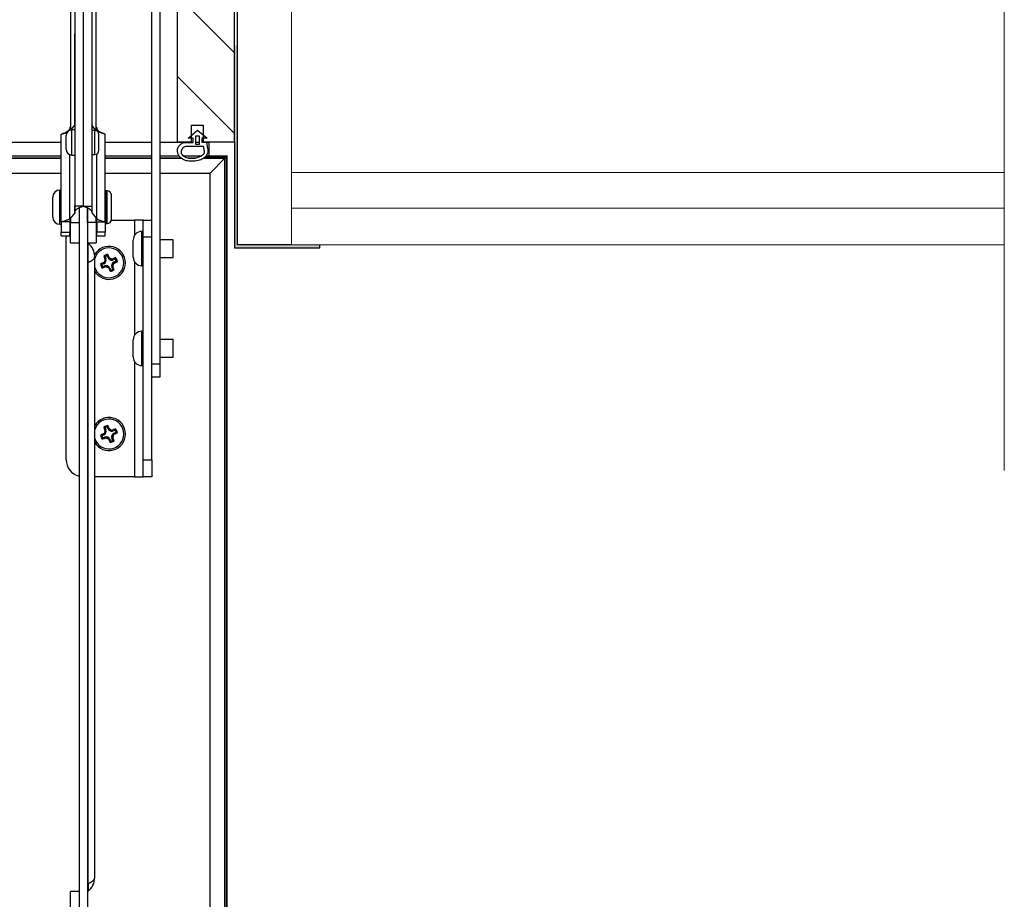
# Model space of a CAD drawing. Header units: inches. Extents: x 53216 to 117387, y -66787 to -22834.
# Tile 152 of 256: x 60652 to 60686, y -30110 to -30080. Entities that reach past the tile are written whole.
import ezdxf
from ezdxf.lldxf.tags import DXFTag

# ---------------------------------------------------------------- set-up
doc = ezdxf.new("R2010")
doc.units = ezdxf.units.IN
doc.header["$MEASUREMENT"] = 0
doc.layers.get('0').update_dxf_attribs({"lineweight": 0})
doc.layers.add('FAKRO LOFT LADDERS', color=7, linetype='Continuous')
doc.layers.add('p--płyta GK', color=2, linetype='Continuous', lineweight=0)
tags = doc.linetypes.add('HIDDEN2', pattern=[4.7625, 3.175, -1.5875]).pattern_tags.tags
tags[6:7] = [DXFTag(74, 4), DXFTag(75, 0), DXFTag(340, '0'), DXFTag(46, 0.0), DXFTag(50, 0.0), DXFTag(44, 0.0), DXFTag(45, 0.0)]
tags[4:5] = [DXFTag(74, 4), DXFTag(75, 0), DXFTag(340, '0'), DXFTag(46, 0.0), DXFTag(50, 0.0), DXFTag(44, 0.0), DXFTag(45, 0.0)]

msp = doc.modelspace()

# ---------------------------------------------------------------- hatches: boundary and pattern name
at = {"layer": 'FAKRO LOFT LADDERS', "linetype": 'Continuous'}
h = msp.add_hatch(dxfattribs=at)
h.set_pattern_fill('LINE', scale=0.629921, angle=135, style=0, pattern_type=2)
h.set_pattern_definition([(135, (60511.1531, -30413.3558), (-1.414214, -1.414214), [])])
h.paths.add_polyline_path([(60657.402, -30069.906), (60657.402, -30083.906), (60657.902, -30083.906), (60657.902, -30083.306), (60658.302, -30083.306), (60658.302, -30083.906), (60659.402, -30083.906), (60659.402, -30069.906)])
msp.add_hatch(color=252, dxfattribs=at).paths.add_polyline_path([(60659.502, -30087.506), (60659.502, -30080.506), (60659.402, -30080.506), (60659.402, -30083.906), (60659.402, -30087.606), (60662.402, -30087.606), (60662.402, -30087.506), (60660.402, -30087.506)])

# ---------------------------------------------------------------- linework, layer by layer
at = {"linetype": 'HIDDEN2'}
msp.add_line((60686.402, -30038.985), (60686.402, -30095.411), dxfattribs=at)
at = {"linetype": 'Continuous'}
for p, q in [((60661.402, -30050.506), (60661.402, -30087.506)), ((60661.402, -30087.506), (60686.402, -30087.506))]:
    msp.add_line(p, q, dxfattribs=at)
at = {"layer": 'FAKRO LOFT LADDERS', "color": 7, "linetype": 'Continuous'}
for p, q in [((60657.402, -30083.906), (60657.402, -30062.906)), ((60659.402, -30083.906), (60659.402, -30062.906)), ((60656.502, -30090.652), (60656.502, -30076.206)), ((60656.802, -30091.676), (60656.802, -30076.925)), ((60659.502, -30077.506), (60659.502, -30087.506)), ((60653.652, -30077.758), (60653.652, -30083.481)), ((60654.552, -30083.498), (60654.552, -30077.776)), ((60653.802, -30078.426), (60653.802, -30086.149)), ((60654.102, -30078.426), (60654.102, -30086.149)), ((60654.102, -30078.426), (60654.102, -30086.149)), ((60654.402, -30078.426), (60654.402, -30086.149)), ((60653.632, -30083.389), (60653.652, -30083.365)), ((60653.632, -30083.389), (60653.632, -30083.487)), ((60653.663, -30083.479), (60653.802, -30083.306)), ((60653.802, -30083.285), (60653.802, -30083.306)), ((60653.802, -30083.306), (60653.802, -30083.475)), ((60654.402, -30083.285), (60654.402, -30083.306)), ((60654.558, -30083.501), (60654.402, -30083.306)), ((60654.402, -30083.306), (60654.402, -30083.49)), ((60654.572, -30083.389), (60654.552, -30083.365)), ((60654.572, -30083.389), (60654.572, -30083.507)), ((60657.902, -30083.306), (60658.302, -30083.306)), ((60657.902, -30083.906), (60657.902, -30083.306)), ((60658.302, -30083.306), (60658.302, -30083.906)), ((60653.332, -30086.702), (60653.332, -30083.624)), ((60653.502, -30084.155), (60653.502, -30083.675)), ((60653.702, -30084.355), (60653.702, -30083.475)), ((60653.802, -30083.475), (60653.702, -30083.475)), ((60654.502, -30083.49), (60654.402, -30083.49)), ((60654.502, -30084.34), (60654.502, -30083.49)), ((60654.652, -30084.19), (60654.652, -30083.64)), ((60654.872, -30086.702), (60654.872, -30083.624)), ((60657.776, -30083.76), (60658.109, -30083.481)), ((60657.952, -30083.76), (60657.776, -30083.76)), ((60657.952, -30083.91), (60657.952, -30083.76)), ((60658.049, -30083.981), (60658.049, -30083.681)), ((60658.049, -30083.681), (60658.169, -30083.681)), ((60658.109, -30083.481), (60658.441, -30083.76)), ((60658.169, -30083.681), (60658.169, -30083.981)), ((60658.441, -30083.76), (60658.265, -30083.76)), ((60658.265, -30083.76), (60658.265, -30083.908)), ((60597.472, -30083.906), (60653.332, -30083.906)), ((60653.332, -30083.91), (60597.472, -30083.91)), ((60654.872, -30083.906), (60656.502, -30083.906)), ((60656.502, -30083.91), (60654.872, -30083.91)), ((60656.802, -30083.906), (60657.402, -30083.906)), ((60657.654, -30083.91), (60656.802, -30083.91)), ((60657.902, -30083.906), (60657.402, -30083.906)), ((60657.654, -30083.91), (60657.952, -30083.91)), ((60657.713, -30084.046), (60658.308, -30084.046)), ((60657.902, -30083.906), (60657.952, -30083.906)), ((60658.049, -30083.906), (60658.169, -30083.906)), ((60658.169, -30083.91), (60658.049, -30083.91)), ((60658.169, -30083.981), (60658.049, -30083.981)), ((60658.265, -30083.906), (60658.302, -30083.906)), ((60658.265, -30083.908), (60658.42, -30083.908)), ((60659.402, -30083.906), (60658.302, -30083.906)), ((60658.502, -30083.91), (60658.42, -30083.91)), ((60658.502, -30083.91), (60658.502, -30083.906)), ((60658.502, -30083.91), (60658.502, -30084.385)), ((60659.402, -30083.906), (60659.402, -30087.606)), ((60597.472, -30084.385), (60653.332, -30084.385)), ((60653.332, -30084.466), (60597.472, -30084.466)), ((60597.472, -30084.466), (60653.332, -30084.466)), ((60653.632, -30086.595), (60653.632, -30084.342)), ((60653.702, -30084.355), (60653.802, -30084.355)), ((60653.802, -30084.355), (60653.802, -30086.384)), ((60654.402, -30084.34), (60654.402, -30086.384)), ((60654.402, -30084.34), (60654.502, -30084.34)), ((60654.572, -30086.595), (60654.572, -30084.323)), ((60654.872, -30084.385), (60656.502, -30084.385)), ((60656.502, -30084.466), (60654.872, -30084.466)), ((60654.872, -30084.466), (60656.502, -30084.466)), ((60656.802, -30084.385), (60657.466, -30084.385)), ((60657.542, -30084.466), (60656.802, -30084.466)), ((60656.802, -30084.466), (60657.542, -30084.466)), ((60657.606, -30084.385), (60658.251, -30084.385)), ((60658.02, -30084.466), (60657.791, -30084.466)), ((60657.791, -30084.466), (60658.02, -30084.466)), ((60659.071, -30084.466), (60658.318, -30084.466)), ((60658.318, -30084.466), (60659.071, -30084.466)), ((60658.394, -30084.401), (60659.136, -30084.401)), ((60658.407, -30084.385), (60659.152, -30084.385)), ((60659.071, -30084.466), (60658.552, -30084.985)), ((60659.152, -30084.385), (60659.071, -30084.466)), ((60659.071, -30084.466), (60659.136, -30084.401)), ((60659.071, -30202.205), (60659.071, -30084.466)), ((60659.071, -30084.466), (60659.071, -30202.205)), ((60659.152, -30084.385), (60659.136, -30084.401)), ((60659.136, -30202.27), (60659.136, -30084.401)), ((60659.152, -30202.285), (60659.152, -30084.385)), ((60597.472, -30084.985), (60653.332, -30084.985)), ((60654.872, -30084.985), (60656.502, -30084.985)), ((60656.802, -30084.985), (60658.552, -30084.985)), ((60658.552, -30201.685), (60658.552, -30084.985)), ((60653.032, -30086.534), (60653.032, -30085.834)), ((60653.282, -30086.784), (60653.282, -30085.584)), ((60653.332, -30085.584), (60653.282, -30085.584)), ((60654.892, -30085.784), (60654.872, -30085.784)), ((60654.892, -30086.759), (60654.892, -30085.609)), ((60654.942, -30085.609), (60654.892, -30085.609)), ((60654.942, -30086.759), (60654.942, -30085.609)), ((60655.092, -30086.609), (60655.092, -30085.759)), ((60654.102, -30086.149), (60653.802, -30086.149)), ((60653.952, -30086.203), (60653.952, -30112.131)), ((60653.952, -30086.203), (60653.952, -30086.717)), ((60654.102, -30086.149), (60654.402, -30086.149)), ((60654.252, -30086.203), (60654.252, -30112.131)), ((60654.252, -30086.717), (60654.252, -30086.203)), ((60653.802, -30086.384), (60653.632, -30086.595)), ((60654.402, -30086.384), (60654.572, -30086.595)), ((60653.282, -30086.784), (60653.332, -30086.784)), ((60653.332, -30086.702), (60653.332, -30087.061)), ((60653.632, -30086.702), (60653.332, -30086.702)), ((60653.632, -30086.702), (60653.632, -30087.061)), ((60653.641, -30086.584), (60653.652, -30086.584)), ((60653.652, -30086.57), (60653.652, -30086.717)), ((60653.652, -30087.434), (60653.652, -30086.717)), ((60653.652, -30086.717), (60653.952, -30086.717)), ((60654.552, -30086.717), (60654.252, -30086.717)), ((60654.552, -30086.717), (60654.552, -30086.57)), ((60654.552, -30086.584), (60654.563, -30086.584)), ((60654.552, -30086.635), (60654.572, -30086.635)), ((60654.552, -30086.717), (60654.552, -30087.434)), ((60654.572, -30086.702), (60654.572, -30087.061)), ((60654.572, -30086.702), (60654.872, -30086.702)), ((60654.872, -30086.584), (60654.892, -30086.584)), ((60654.872, -30086.635), (60654.892, -30086.635)), ((60654.872, -30086.702), (60654.872, -30087.061)), ((60654.892, -30086.759), (60654.942, -30086.759)), ((60655.09, -30086.635), (60655.902, -30086.635)), ((60656.202, -30086.635), (60655.902, -30086.635)), ((60655.902, -30086.635), (60655.902, -30087.17)), ((60656.202, -30086.635), (60656.502, -30086.635)), ((60656.202, -30087.235), (60656.202, -30086.635)), ((60653.332, -30087.184), (60653.332, -30087.061)), ((60653.332, -30087.061), (60653.632, -30087.061)), ((60653.332, -30087.184), (60653.632, -30087.184)), ((60653.502, -30095.035), (60653.502, -30087.235)), ((60653.632, -30087.184), (60653.632, -30087.061)), ((60654.572, -30087.184), (60654.572, -30087.061)), ((60654.872, -30087.061), (60654.572, -30087.061)), ((60654.572, -30087.184), (60654.872, -30087.184)), ((60654.872, -30087.184), (60654.872, -30087.061)), ((60656.152, -30088.235), (60656.152, -30087.035)), ((60656.202, -30087.035), (60656.152, -30087.035)), ((60656.202, -30095.035), (60656.202, -30087.235)), ((60656.502, -30087.235), (60656.202, -30087.235)), ((60653.652, -30087.434), (60653.952, -30087.434)), ((60654.252, -30087.434), (60654.552, -30087.434)), ((60654.271, -30088.115), (60654.271, -30087.441)), ((60655.852, -30087.935), (60655.852, -30087.335)), ((60657.252, -30087.325), (60656.802, -30087.325)), ((60657.252, -30087.945), (60657.252, -30087.325)), ((60661.402, -30087.506), (60659.502, -30087.506)), ((60662.402, -30087.606), (60662.402, -30087.506)), ((60654.502, -30109.687), (60654.502, -30087.914)), ((60654.866, -30087.913), (60654.896, -30087.984)), ((60654.97, -30087.954), (60654.94, -30087.883)), ((60654.97, -30087.954), (60655.006, -30087.938)), ((60659.402, -30087.606), (60662.402, -30087.606)), ((60654.271, -30109.889), (60654.271, -30088.115)), ((60654.82, -30088.167), (60654.749, -30088.197)), ((60654.78, -30088.271), (60654.851, -30088.241)), ((60654.82, -30088.167), (60654.805, -30088.131)), ((60654.851, -30088.241), (60654.866, -30088.278)), ((60654.896, -30087.984), (60654.859, -30088)), ((60655.108, -30088.286), (60655.144, -30088.271)), ((60655.137, -30088.357), (60655.108, -30088.286)), ((60655.153, -30088.029), (60655.138, -30087.993)), ((60655.224, -30088), (60655.153, -30088.029)), ((60655.183, -30088.103), (60655.255, -30088.074)), ((60655.183, -30088.103), (60655.199, -30088.14)), ((60655.902, -30088.101), (60655.902, -30090.67)), ((60656.152, -30088.235), (60656.202, -30088.235)), ((60656.802, -30087.945), (60657.252, -30087.945)), ((60655.034, -30088.317), (60654.997, -30088.332)), ((60655.034, -30088.317), (60655.063, -30088.388)), ((60656.152, -30091.735), (60656.152, -30090.535)), ((60656.202, -30090.535), (60656.152, -30090.535)), ((60656.502, -30095.035), (60656.502, -30090.652)), ((60655.852, -30091.435), (60655.852, -30090.835)), ((60657.252, -30090.825), (60656.802, -30090.825)), ((60657.252, -30091.445), (60657.252, -30090.825)), ((60655.902, -30091.601), (60655.902, -30095.635)), ((60656.152, -30091.735), (60656.202, -30091.735)), ((60656.502, -30091.676), (60656.802, -30091.676)), ((60656.802, -30091.445), (60657.252, -30091.445)), ((60656.802, -30092.135), (60656.802, -30091.676)), ((60656.502, -30092.135), (60656.802, -30092.135)), ((60654.82, -30094.167), (60654.805, -30094.131)), ((60654.896, -30093.984), (60654.859, -30094)), ((60654.866, -30093.913), (60654.896, -30093.984)), ((60654.97, -30093.954), (60654.94, -30093.883)), ((60654.97, -30093.954), (60655.006, -30093.938)), ((60655.153, -30094.029), (60655.138, -30093.993)), ((60655.224, -30094), (60655.153, -30094.029)), ((60655.183, -30094.103), (60655.255, -30094.074)), ((60655.183, -30094.103), (60655.199, -30094.14)), ((60654.82, -30094.167), (60654.749, -30094.197)), ((60654.78, -30094.271), (60654.851, -30094.241)), ((60654.851, -30094.241), (60654.866, -30094.278)), ((60655.034, -30094.317), (60654.997, -30094.332)), ((60655.034, -30094.317), (60655.063, -30094.388)), ((60655.108, -30094.286), (60655.144, -30094.271)), ((60655.137, -30094.357), (60655.108, -30094.286)), ((60656.202, -30095.035), (60656.502, -30095.035)), ((60656.202, -30095.635), (60656.202, -30095.035)), ((60656.502, -30095.035), (60656.502, -30095.635)), ((60655.902, -30095.635), (60654.502, -30095.635)), ((60655.902, -30095.635), (60656.202, -30095.635)), ((60656.502, -30095.635), (60656.202, -30095.635)), ((60654.271, -30109.889), (60654.271, -30110.16)), ((60653.652, -30112.177), (60653.652, -30110.167)), ((60653.952, -30110.167), (60653.652, -30110.167))]:
    msp.add_line(p, q, dxfattribs=at)
for centre, radius, start, end in [((17019.541, -30079.113), 43634.261, 359.994494, 359.9986904), ((106378.175, -30079.004), 45723.773, 180.0013863, 180.0053909), ((60825.289, -30083.653), 171.657, 179.91202, 179.91219), ((60490.759, -30083.646), 163.813, 0.08968, 0.08986), ((60653.702, -30083.675), 0.2, 90, 180), ((60654.502, -30083.64), 0.15, 0, 90), ((60653.702, -30084.155), 0.2, 180, 270), ((60654.502, -30084.19), 0.15, 270, 0), ((60653.282, -30085.834), 0.25, 90, 180), ((60654.942, -30085.759), 0.15, 0, 90), ((60489.989, -30086.127), 163.813, 359.91014, 359.99231), ((60826.059, -30086.12), 171.657, 180.00956, 180.08798), ((60653.282, -30086.534), 0.25, 180, 270), ((60825.289, -30086.73), 171.657, 179.95477, 179.99044), ((60654.102, -30087.235), 0.6, 138.5904, 141.5668), ((60490.759, -30086.724), 163.813, 0.00769, 0.04506), ((60654.942, -30086.609), 0.15, 270, 0), ((60654.102, -30087.235), 0.6, 175.0846, 180), ((60656.152, -30087.335), 0.3, 90, 180), ((60654.302, -30087.401), 0.05, 221.0406, 232.0201), ((60653.902, -30087.914), 0.6, 0, 52.0201), ((60655.002, -30088.135), 0.58, 0, 150.2627), ((60655.002, -30088.135), 0.524, 0, 162.4635), ((60655.002, -30088.135), 0.298, 97.3029, 127.7425), ((60666.206, -30083.41), 12.24, 201.5192, 202.0233), ((60654.593, -30088.754), 0.884, 72.0036, 75.1914), ((60655.002, -30088.135), 0.26, 103.6614, 121.384), ((60655.728, -30088.283), 0.884, 149.854, 153.0418), ((60643.742, -30092.725), 12.24, 23.0221, 23.5261), ((60655.1, -30087.899), 0.101, 203.0183, 228.3318), ((60656.152, -30087.935), 0.3, 180, 270), ((60655.002, -30088.135), 0.58, 210.4503, 0), ((60655.002, -30088.135), 0.524, 197.5365, 0), ((60659.593, -30099.398), 12.243, 113.0213, 113.5259), ((60655.002, -30088.135), 0.298, 187.2659, 217.7055), ((60655.15, -30087.409), 0.884, 239.8355, 243.0211), ((60655.002, -30088.135), 0.26, 193.62, 211.3425), ((60655.62, -30088.544), 0.884, 161.9829, 165.1729), ((60650.277, -30076.932), 12.239, 291.5191, 292.0243), ((60654.765, -30088.037), 0.101, 293.0177, 318.2727), ((60654.767, -30088.038), 0.14, 292.5227, 22.5227), ((60655.002, -30088.135), 0.164, 145.784, 169.2022), ((60654.767, -30088.038), 0.1, 318.0794, 356.9069), ((60654.904, -30088.37), 0.14, 22.5227, 112.5227), ((60654.765, -30088.038), 0.102, 356.7492, 21.9914), ((60654.904, -30088.372), 0.102, 87.025, 111.9968), ((60655.002, -30088.135), 0.164, 235.6175, 259.3687), ((60654.904, -30088.37), 0.1, 47.7961, 87.1901), ((60655.099, -30087.9), 0.14, 202.5227, 292.5227), ((60655.002, -30088.135), 0.164, 55.8431, 79.2613), ((60655.099, -30087.9), 0.1, 228.1385, 266.966), ((60655.099, -30087.898), 0.102, 266.8073, 291.993), ((60655.237, -30088.233), 0.14, 112.5227, 202.5227), ((60655.002, -30088.135), 0.164, 325.6767, 349.4278), ((60655.237, -30088.233), 0.1, 137.8552, 177.2493), ((60655.239, -30088.233), 0.102, 177.0832, 201.9984), ((60659.728, -30099.342), 12.243, 111.5194, 112.024), ((60643.796, -30092.862), 12.242, 21.5193, 22.025), ((60655.238, -30088.233), 0.101, 113.0175, 138.0514), ((60650.412, -30076.876), 12.239, 293.0211, 293.5263), ((60654.383, -30087.727), 0.884, 342.0243, 345.2098), ((60655.002, -30088.135), 0.26, 13.7028, 31.4254), ((60655.002, -30088.135), 0.298, 7.3399, 37.7794), ((60654.854, -30088.861), 0.884, 59.8724, 63.0625), ((60654.904, -30088.372), 0.101, 23.0169, 47.9922), ((60666.264, -30083.545), 12.242, 203.0204, 203.5261), ((60655.002, -30088.135), 0.298, 277.3029, 307.7425), ((60654.275, -30087.987), 0.884, 329.854, 333.0418), ((60655.002, -30088.135), 0.26, 283.6614, 301.384), ((60655.41, -30087.517), 0.884, 252.0036, 255.1914), ((60656.152, -30090.835), 0.3, 90, 180), ((60656.152, -30091.435), 0.3, 180, 270), ((60655.002, -30094.135), 0.58, 0, 149.5497), ((60655.002, -30094.135), 0.524, 0, 162.4635), ((60655.002, -30094.135), 0.58, 210.4503, 0), ((60655.002, -30094.135), 0.524, 197.5365, 0), ((60659.593, -30105.398), 12.243, 113.0213, 113.5259), ((60654.765, -30094.037), 0.101, 293.0177, 318.2727), ((60655.002, -30094.135), 0.298, 97.3029, 127.7425), ((60666.206, -30089.41), 12.24, 201.5192, 202.0233), ((60654.593, -30094.754), 0.884, 72.0036, 75.1914), ((60654.767, -30094.038), 0.14, 292.5227, 22.5227), ((60655.002, -30094.135), 0.164, 145.784, 169.2022), ((60654.767, -30094.038), 0.1, 318.0794, 356.9069), ((60654.765, -30094.038), 0.102, 356.7492, 21.9914), ((60655.002, -30094.135), 0.26, 103.6614, 121.384), ((60655.728, -30094.283), 0.884, 149.854, 153.0418), ((60643.742, -30098.725), 12.24, 23.0221, 23.5261), ((60655.099, -30093.9), 0.14, 202.5227, 292.5227), ((60655.1, -30093.899), 0.101, 203.0183, 228.3318), ((60655.002, -30094.135), 0.164, 55.8431, 79.2613), ((60655.099, -30093.9), 0.1, 228.1385, 266.966), ((60655.099, -30093.898), 0.102, 266.8073, 291.993), ((60655.237, -30094.233), 0.14, 112.5227, 202.5227), ((60659.728, -30105.342), 12.243, 111.5194, 112.024), ((60655.238, -30094.233), 0.101, 113.0175, 138.0514), ((60650.412, -30082.876), 12.239, 293.0211, 293.5263), ((60654.383, -30093.727), 0.884, 342.0243, 345.2098), ((60655.002, -30094.135), 0.26, 13.7028, 31.4254), ((60655.002, -30094.135), 0.298, 7.3399, 37.7794), ((60654.854, -30094.861), 0.884, 59.8724, 63.0625), ((60655.002, -30094.135), 0.298, 187.2659, 217.7055), ((60655.15, -30093.409), 0.884, 239.8355, 243.0211), ((60655.002, -30094.135), 0.26, 193.62, 211.3425), ((60655.62, -30094.544), 0.884, 161.9829, 165.1729), ((60650.277, -30082.932), 12.239, 291.5191, 292.0243), ((60654.904, -30094.37), 0.14, 22.5227, 112.5227), ((60654.904, -30094.372), 0.102, 87.025, 111.9968), ((60655.002, -30094.135), 0.164, 235.6175, 259.3687), ((60654.904, -30094.37), 0.1, 47.7961, 87.1901), ((60654.904, -30094.372), 0.101, 23.0169, 47.9922), ((60666.264, -30089.545), 12.242, 203.0204, 203.5261), ((60655.002, -30094.135), 0.298, 277.3029, 307.7425), ((60654.275, -30093.987), 0.884, 329.854, 333.0418), ((60655.002, -30094.135), 0.26, 283.6614, 301.384), ((60655.002, -30094.135), 0.164, 325.6767, 349.4278), ((60655.237, -30094.233), 0.1, 137.8552, 177.2493), ((60655.239, -30094.233), 0.102, 177.0832, 201.9984), ((60655.41, -30093.517), 0.884, 252.0036, 255.1914), ((60643.796, -30098.862), 12.242, 21.5193, 22.025), ((60654.102, -30095.035), 0.6, 180, 255.5225), ((60653.902, -30109.687), 0.6, 307.9799, 0), ((60654.302, -30110.199), 0.05, 127.9799, 180)]:
    msp.add_arc(centre, radius, start, end, dxfattribs=at)
for points, knots in [([(60653.632, -30083.39), (60653.632, -30083.398), (60653.63, -30083.419), (60653.618, -30083.452), (60653.6, -30083.48), (60653.584, -30083.497), (60653.574, -30083.507), (60653.564, -30083.517), (60653.553, -30083.526), (60653.541, -30083.535), (60653.527, -30083.545), (60653.513, -30083.553), (60653.498, -30083.562), (60653.482, -30083.57), (60653.461, -30083.58), (60653.434, -30083.591), (60653.403, -30083.602), (60653.384, -30083.607), (60653.375, -30083.609)], [0, 0, 0, 0, 0.075311, 0.213507, 0.326571, 0.370763, 0.40614, 0.441688, 0.479455, 0.520516, 0.561857, 0.606685, 0.648691, 0.693873, 0.742376, 0.815724, 0.922508, 1, 1, 1, 1]), ([(60654.829, -30083.609), (60654.816, -30083.606), (60654.796, -30083.6), (60654.764, -30083.589), (60654.74, -30083.579), (60654.72, -30083.569), (60654.703, -30083.56), (60654.687, -30083.551), (60654.673, -30083.542), (60654.659, -30083.533), (60654.647, -30083.523), (60654.636, -30083.514), (60654.626, -30083.504), (60654.613, -30083.491), (60654.598, -30083.471), (60654.581, -30083.443), (60654.573, -30083.414), (60654.572, -30083.396), (60654.572, -30083.39)], [0, 0, 0, 0, 0.10791, 0.199303, 0.258877, 0.312419, 0.360332, 0.407948, 0.449632, 0.489588, 0.531691, 0.56777, 0.608604, 0.643234, 0.723203, 0.816812, 0.94096, 1, 1, 1, 1]), ([(60653.332, -30083.624), (60653.332, -30083.622), (60653.34, -30083.619), (60653.37, -30083.611), (60653.392, -30083.605), (60653.448, -30083.59), (60653.481, -30083.58), (60653.524, -30083.564), (60653.532, -30083.561), (60653.539, -30083.558)], [0, 0, 0, 0, 0.25, 0.25, 0.5, 0.5, 0.75, 0.75, 0.8004889, 0.8004889, 0.8004889, 0.8004889]), ([(60654.872, -30083.624), (60654.872, -30083.622), (60654.864, -30083.619), (60654.834, -30083.611), (60654.812, -30083.605), (60654.756, -30083.59), (60654.723, -30083.58), (60654.662, -30083.557), (60654.636, -30083.547), (60654.609, -30083.535)], [0, 0, 0, 0, 0.25, 0.25, 0.5, 0.5, 0.75, 0.75, 0.9197437, 0.9197437, 0.9197437, 0.9197437]), ([(60658.308, -30084.046), (60658.323, -30084.111), (60658.332, -30084.168), (60658.336, -30084.192), (60658.342, -30084.241), (60658.338, -30084.316), (60658.296, -30084.36), (60658.204, -30084.413), (60658.16, -30084.431), (60658.062, -30084.463), (60657.943, -30084.474), (60657.891, -30084.474), (60657.851, -30084.474), (60657.78, -30084.466), (60657.668, -30084.436), (60657.598, -30084.385), (60657.557, -30084.314), (60657.544, -30084.278), (60657.542, -30084.207), (60657.552, -30084.18), (60657.57, -30084.145), (60657.583, -30084.124), (60657.597, -30084.108), (60657.61, -30084.094), (60657.621, -30084.081), (60657.639, -30084.073), (60657.652, -30084.066), (60657.67, -30084.058), (60657.713, -30084.046)], [0, 0, 0, 0, 0.038568, 0.077136, 0.115704, 0.154272, 0.19284, 0.231408, 0.269976, 0.308544, 0.347112, 0.38568, 0.424248, 0.462816, 0.501384, 0.539952, 0.57852, 0.617088, 0.655656, 0.694224, 0.732792, 0.77136, 0.809928, 0.848496, 0.887064, 0.925632, 0.9642, 1, 1, 1, 1]), ([(60653.802, -30086.383), (60653.802, -30086.375), (60653.804, -30086.354), (60653.815, -30086.321), (60653.834, -30086.293), (60653.849, -30086.276), (60653.859, -30086.266), (60653.869, -30086.256), (60653.88, -30086.247), (60653.893, -30086.238), (60653.907, -30086.228), (60653.921, -30086.219), (60653.936, -30086.211), (60653.952, -30086.203), (60653.972, -30086.193), (60653.999, -30086.182), (60654.031, -30086.171), (60654.05, -30086.166), (60654.059, -30086.164)], [0, 0, 0, 0, 0.075311, 0.213507, 0.326571, 0.370763, 0.40614, 0.441688, 0.479455, 0.520516, 0.561857, 0.606685, 0.648691, 0.693873, 0.742376, 0.815724, 0.922508, 1, 1, 1, 1]), ([(60654.102, -30086.149), (60654.102, -30086.151), (60654.094, -30086.154), (60654.073, -30086.16), (60654.066, -30086.162), (60654.059, -30086.164)], [0, 0, 0, 0, 0.25, 0.25, 0.3458007, 0.3458007, 0.3458007, 0.3458007]), ([(60654.102, -30086.149), (60654.102, -30086.151), (60654.11, -30086.154), (60654.13, -30086.16), (60654.137, -30086.162), (60654.145, -30086.164)], [0, 0, 0, 0, 0.25, 0.25, 0.3458008, 0.3458008, 0.3458008, 0.3458008]), ([(60654.145, -30086.164), (60654.158, -30086.167), (60654.178, -30086.173), (60654.21, -30086.184), (60654.234, -30086.194), (60654.254, -30086.204), (60654.271, -30086.213), (60654.287, -30086.222), (60654.301, -30086.231), (60654.314, -30086.24), (60654.326, -30086.25), (60654.338, -30086.259), (60654.348, -30086.269), (60654.361, -30086.282), (60654.376, -30086.302), (60654.392, -30086.33), (60654.401, -30086.359), (60654.402, -30086.377), (60654.402, -30086.383)], [0, 0, 0, 0, 0.10791, 0.199303, 0.258877, 0.312419, 0.360332, 0.407948, 0.449632, 0.489588, 0.531691, 0.56777, 0.608604, 0.643234, 0.723203, 0.816812, 0.94096, 1, 1, 1, 1]), ([(60653.632, -30086.595), (60653.593, -30086.614), (60653.553, -30086.631), (60653.481, -30086.657), (60653.448, -30086.667), (60653.392, -30086.682), (60653.37, -30086.688), (60653.34, -30086.696), (60653.332, -30086.699), (60653.332, -30086.702)], [0, 0, 0, 0, 0.25, 0.25, 0.5, 0.5, 0.75, 0.75, 1, 1, 1, 1]), ([(60654.572, -30086.595), (60654.611, -30086.614), (60654.65, -30086.631), (60654.723, -30086.657), (60654.756, -30086.667), (60654.812, -30086.682), (60654.834, -30086.688), (60654.864, -30086.696), (60654.872, -30086.699), (60654.872, -30086.702)], [0, 0, 0, 0, 0.25, 0.25, 0.5, 0.5, 0.75, 0.75, 1, 1, 1, 1])]:
    msp.add_open_spline(points, degree=3, knots=knots, dxfattribs=at)
msp.add_open_spline([(60658.42, -30083.908), (60658.442, -30084.019), (60658.457, -30084.114), (60658.475, -30084.202), (60658.456, -30084.292), (60658.424, -30084.372), (60658.362, -30084.437), (60658.252, -30084.512), (60658.19, -30084.538), (60658.078, -30084.562), (60657.948, -30084.575), (60657.891, -30084.575), (60657.845, -30084.575), (60657.761, -30084.565), (60657.624, -30084.528), (60657.531, -30084.461), (60657.463, -30084.389), (60657.425, -30084.313), (60657.413, -30084.267), (60657.405, -30084.187), (60657.414, -30084.106), (60657.438, -30084.057), (60657.459, -30084.029), (60657.485, -30084.004), (60657.508, -30083.98), (60657.542, -30083.96), (60657.567, -30083.946), (60657.605, -30083.923), (60657.654, -30083.91)], degree=3, dxfattribs=at)
for points, weights in [([(60654.271, -30088.115), (60654.502, -30088.038), (60654.502, -30087.914)], [1, 0.898717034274, 1]), ([(60654.271, -30088.115), (60654.252, -30088.122), (60654.252, -30088.132)], [1, 0.898717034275, 1]), ([(60654.271, -30109.889), (60654.502, -30109.812), (60654.502, -30109.687)], [1, 0.898717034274, 1]), ([(60654.271, -30109.889), (60654.252, -30109.895), (60654.252, -30109.906)], [1, 0.898717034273, 1])]:
    msp.add_rational_spline(points, weights, degree=2, dxfattribs=at)
at = {"layer": 'p--płyta GK', "ltscale": 35}
for p, q in [((60661.402, -30084.968), (60686.402, -30084.968)), ((60661.402, -30086.218), (60686.402, -30086.218))]:
    msp.add_line(p, q, dxfattribs=at)

doc.saveas('drawing.dxf')
